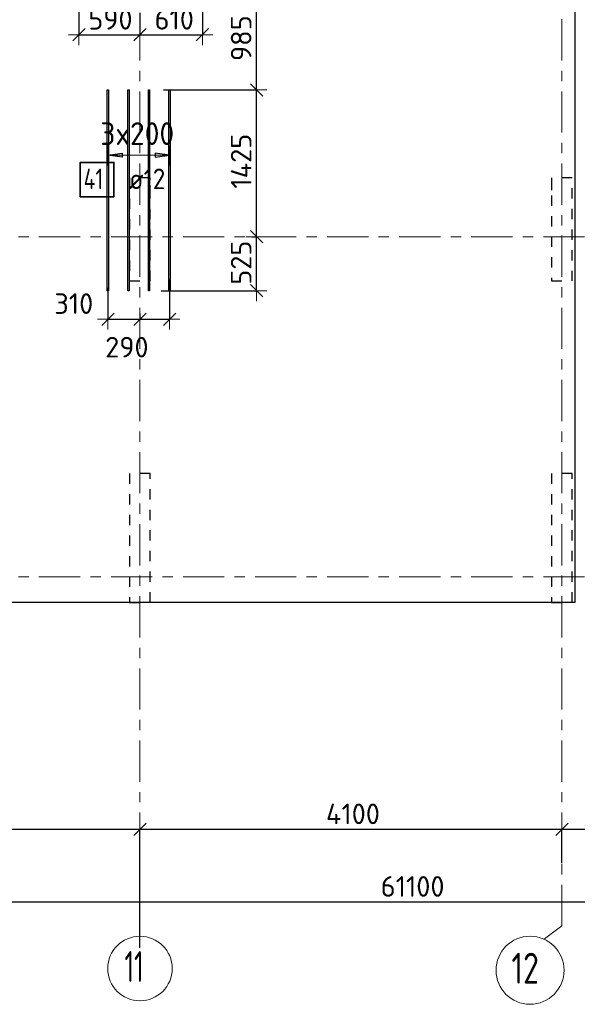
# Model space of a CAD drawing. Header units: metres. Extents: x -38 to 107, y -15 to 21.
# Tile 18 of 254: x 27.28 to 32.7, y -4.15 to 5.41. Entities that reach past the tile are written whole.
import ezdxf

# ---------------------------------------------------------------- set-up
doc = ezdxf.new("R2010")
doc.units = ezdxf.units.M
doc.header["$PDMODE"] = 65
for name, pattern in [('______11', [0.5, 0.4, -0.05, 0, -0.05]), ('______2', [0.0405, 0.03, -0.0105]), ('______5', [1.1, 0.8, -0.1, 0.1, -0.1])]:
    doc.linetypes.add(name, pattern=pattern)
for name, color, linetype, lineweight in [('XR$1$Осевая линия (1)', 7, '______5', 13), ('XR$1$Размерная линия (1)', 7, 'Continuous', 13), ('XR$5$Перекрытие (1)', 7, 'Continuous', 35), ('XR$5$Размерная линия (1)', 7, 'Continuous', 13)]:
    doc.layers.add(name, color=color, linetype=linetype, lineweight=lineweight)
doc.layers.add('XR$5$Арм.стержн.Доп. Арм верхн.зоны Х', color=7, linetype='Continuous', lineweight=35, true_color=0x8c8cff)
doc.layers.add('XR$7$Стена_ бетон несущ.', color=7, linetype='Continuous', lineweight=70, true_color=0xb4b496)
doc.styles.add('ISOCPEUR', font='txt')
doc.dimstyles.new('DIMSTYLE_3', dxfattribs={"dimtxt": 0.2, "dimasz": 0.2, "dimexe": 0, "dimexo": 0, "dimgap": 0.1, "dimtad": 2, "dimdec": 0, "dimlfac": 1000, "dimrnd": 5, "dimzin": 12, "dimdsep": 46, "dimtxsty": 'ISOCPEUR', "dimblk1": 'ALL_ML_STRICH', "dimblk2": 'ALL_ML_STRICH', "dimsah": 1, "dimcen": 0, "dimclrd": 7, "dimclre": 256, "dimclrt": 7, "dimadec": 0, "dimazin": 0, "dimtfac": 1, "dimtdec": 0, "dimtix": 1, "dimtmove": 2, "dimatfit": 3, "dimfxl": 0, "dimtzin": 0, "dimlwd": 0, "dimlwe": -3, "dimarcsym": 0})
doc.dimstyles.new('DIMSTYLE_36', dxfattribs={"dimtxt": 0.2, "dimasz": 0.2, "dimexe": 0, "dimexo": 0, "dimgap": 0.1, "dimtad": 0, "dimdec": 0, "dimlfac": 1000, "dimrnd": 5, "dimzin": 12, "dimdsep": 46, "dimtxsty": 'ISOCPEUR', "dimblk1": 'ALL_ML_STRICH', "dimblk2": 'ALL_ML_STRICH', "dimsah": 1, "dimcen": 0, "dimclrd": 7, "dimclre": 256, "dimclrt": 7, "dimadec": 0, "dimazin": 0, "dimtfac": 1, "dimtdec": 0, "dimtix": 1, "dimtmove": 2, "dimatfit": 3, "dimfxl": 0, "dimtvp": 1.2, "dimtzin": 0, "dimlwd": 0, "dimlwe": -3, "dimarcsym": 0})
doc.dimstyles.new('DIMSTYLE_37', dxfattribs={"dimtxt": 0.2, "dimasz": 0.2, "dimexe": 0, "dimexo": 0, "dimgap": 0.1, "dimtad": 2, "dimdec": 0, "dimlfac": 1000, "dimrnd": 5, "dimzin": 12, "dimdsep": 46, "dimtxsty": 'ISOCPEUR', "dimblk1": 'ALL_ML_STRICH', "dimblk2": 'ALL_ML_STRICH', "dimsah": 1, "dimcen": 0, "dimclrd": 7, "dimclre": 256, "dimclrt": 7, "dimadec": 0, "dimazin": 0, "dimtfac": 1, "dimtdec": 0, "dimtix": 1, "dimtmove": 2, "dimatfit": 3, "dimfxl": 0, "dimtvp": 1.2, "dimtzin": 0, "dimlwd": 0, "dimlwe": -3, "dimarcsym": 0})
doc.dimstyles.new('DIMSTYLE_4', dxfattribs={"dimtxt": 0.2, "dimasz": 0.2, "dimexe": 0, "dimexo": 0, "dimgap": 0.1, "dimtad": 0, "dimdec": 0, "dimlfac": 1000, "dimrnd": 5, "dimzin": 12, "dimdsep": 46, "dimtxsty": 'ISOCPEUR', "dimblk1": 'ALL_ML_STRICH', "dimblk2": 'ALL_ML_STRICH', "dimsah": 1, "dimcen": 0, "dimclrd": 7, "dimclre": 256, "dimclrt": 7, "dimadec": 0, "dimazin": 0, "dimtfac": 1, "dimtdec": 0, "dimtix": 1, "dimtmove": 2, "dimatfit": 3, "dimfxl": 0, "dimtvp": 1.2, "dimtzin": 0, "dimlwd": 0, "dimlwe": -3, "dimarcsym": 0})

# ---------------------------------------------------------------- blocks, each defined once
blk = doc.blocks.new('ALL_ML_STRICH')
at = {"color": 0, "linetype": 'ByBlock', "lineweight": -2}
for p, q in [((0, -0.5), (0, 0.5)), ((-1, 0), (0.5, 0)), ((-0.3, -0.3), (0.3, 0.3))]:
    blk.add_line(p, q, dxfattribs=at)
blk = doc.blocks.new('*D11')
at = {"layer": 'DEFPOINTS', "color": 7, "linetype": 'Continuous', "lineweight": 13, "transparency": 33554687}
for p in [(0.5, -3.1033), (61.6, -3.1401), (0.5, -3.1563)]:
    blk.add_point(p, dxfattribs=at)
at = {"layer": 'XR$1$Размерная линия (1)', "color": 9, "linetype": 'Continuous', "lineweight": -2, "true_color": 0xc7c7c7, "transparency": 33554687}
for p, q in [((0.5, -3.1233), (0.5, -3.1563)), ((61.6, -3.1563), (61.6, -3.1563))]:
    blk.add_line(p, q, dxfattribs=at)
at = {"layer": 'XR$1$Размерная линия (1)', "color": 7, "linetype": 'Continuous', "lineweight": -2, "transparency": 33554687}
blk.add_line((0.5, -3.1563), (61.6, -3.1563), dxfattribs=at)
at = {"layer": 'XR$1$Размерная линия (1)', "color": 7, "linetype": 'Continuous', "lineweight": 13, "transparency": 33554687, "xscale": 0.2, "yscale": 0.2, "zscale": 0.2, "rotation": 180}
blk.add_blockref('ALL_ML_STRICH', (0.5, -3.1563), dxfattribs=at)
at = {"layer": 'XR$1$Размерная линия (1)', "color": 7, "linetype": 'Continuous', "lineweight": 13, "transparency": 33554687, "xscale": 0.2, "yscale": 0.2, "zscale": 0.2}
blk.add_blockref('ALL_ML_STRICH', (61.6, -3.1563), dxfattribs=at)
at = {"layer": 'XR$1$Размерная линия (1)', "color": 7, "linetype": 'Continuous', "lineweight": 13, "transparency": 33554687, "insert": (31.1, -3.0063), "char_height": 0.2, "width": 1, "attachment_point": 5, "style": 'ISOCPEUR'}
blk.add_mtext('\\A1;{61100}', dxfattribs=at)
blk = doc.blocks.new('*D17')
at = {"layer": 'DEFPOINTS', "color": 7, "linetype": 'Continuous', "lineweight": 13, "transparency": 33554687}
for p in [(23.95, -2.452), (23.95, -3.5208), (28.45, -3.6233)]:
    blk.add_point(p, dxfattribs=at)
at = {"layer": 'XR$1$Размерная линия (1)', "color": 9, "linetype": 'Continuous', "lineweight": -2, "true_color": 0xc7c7c7, "transparency": 33554687}
for p, q in [((23.95, -3.5008), (23.95, -2.452)), ((28.45, -3.6033), (28.45, -2.452))]:
    blk.add_line(p, q, dxfattribs=at)
at = {"layer": 'XR$1$Размерная линия (1)', "color": 7, "linetype": 'Continuous', "lineweight": -2, "transparency": 33554687}
blk.add_line((23.95, -2.452), (28.45, -2.452), dxfattribs=at)
at = {"layer": 'XR$1$Размерная линия (1)', "color": 7, "linetype": 'Continuous', "lineweight": 13, "transparency": 33554687, "xscale": 0.2, "yscale": 0.2, "zscale": 0.2, "rotation": 180}
blk.add_blockref('ALL_ML_STRICH', (23.95, -2.452), dxfattribs=at)
at = {"layer": 'XR$1$Размерная линия (1)', "color": 7, "linetype": 'Continuous', "lineweight": 13, "transparency": 33554687, "xscale": 0.2, "yscale": 0.2, "zscale": 0.2}
blk.add_blockref('ALL_ML_STRICH', (28.45, -2.452), dxfattribs=at)
at = {"layer": 'XR$1$Размерная линия (1)', "color": 7, "linetype": 'Continuous', "lineweight": 13, "transparency": 33554687, "insert": (26.2, -2.302), "char_height": 0.2, "width": 0.8, "attachment_point": 5, "style": 'ISOCPEUR'}
blk.add_mtext('\\A1;{4500}', dxfattribs=at)
blk = doc.blocks.new('*D18')
at = {"layer": 'DEFPOINTS', "color": 7, "linetype": 'Continuous', "lineweight": 13, "transparency": 33554687}
for p in [(28.45, -2.452), (32.55, -2.8016), (28.45, -3.6233)]:
    blk.add_point(p, dxfattribs=at)
at = {"layer": 'XR$1$Размерная линия (1)', "color": 9, "linetype": 'Continuous', "lineweight": -2, "true_color": 0xc7c7c7, "transparency": 33554687}
for p, q in [((28.45, -3.6033), (28.45, -2.452)), ((32.55, -2.7816), (32.55, -2.452))]:
    blk.add_line(p, q, dxfattribs=at)
at = {"layer": 'XR$1$Размерная линия (1)', "color": 7, "linetype": 'Continuous', "lineweight": -2, "transparency": 33554687}
blk.add_line((28.45, -2.452), (32.55, -2.452), dxfattribs=at)
at = {"layer": 'XR$1$Размерная линия (1)', "color": 7, "linetype": 'Continuous', "lineweight": 13, "transparency": 33554687, "xscale": 0.2, "yscale": 0.2, "zscale": 0.2, "rotation": 180}
blk.add_blockref('ALL_ML_STRICH', (28.45, -2.452), dxfattribs=at)
at = {"layer": 'XR$1$Размерная линия (1)', "color": 7, "linetype": 'Continuous', "lineweight": 13, "transparency": 33554687, "xscale": 0.2, "yscale": 0.2, "zscale": 0.2}
blk.add_blockref('ALL_ML_STRICH', (32.55, -2.452), dxfattribs=at)
at = {"layer": 'XR$1$Размерная линия (1)', "color": 7, "linetype": 'Continuous', "lineweight": 13, "transparency": 33554687, "insert": (30.52, -2.302), "char_height": 0.2, "width": 0.8, "attachment_point": 5, "style": 'ISOCPEUR'}
blk.add_mtext('\\A1;{4100}', dxfattribs=at)
blk = doc.blocks.new('*D19')
at = {"layer": 'DEFPOINTS', "color": 7, "linetype": 'Continuous', "lineweight": 13, "transparency": 33554687}
for p in [(32.55, -2.452), (32.55, -2.8016), (32.85, -2.8182)]:
    blk.add_point(p, dxfattribs=at)
at = {"layer": 'XR$1$Размерная линия (1)', "color": 9, "linetype": 'Continuous', "lineweight": -2, "true_color": 0xc7c7c7, "transparency": 33554687}
for p, q in [((32.55, -2.7816), (32.55, -2.452)), ((32.85, -2.7982), (32.85, -2.452))]:
    blk.add_line(p, q, dxfattribs=at)
at = {"layer": 'XR$1$Размерная линия (1)', "color": 7, "linetype": 'Continuous', "lineweight": -2, "transparency": 33554687}
blk.add_line((32.55, -2.452), (32.85, -2.452), dxfattribs=at)
at = {"layer": 'XR$1$Размерная линия (1)', "color": 7, "linetype": 'Continuous', "lineweight": 13, "transparency": 33554687, "xscale": 0.2, "yscale": 0.2, "zscale": 0.2, "rotation": 180}
blk.add_blockref('ALL_ML_STRICH', (32.55, -2.452), dxfattribs=at)
at = {"layer": 'XR$1$Размерная линия (1)', "color": 7, "linetype": 'Continuous', "lineweight": 13, "transparency": 33554687, "xscale": 0.2, "yscale": 0.2, "zscale": 0.2}
blk.add_blockref('ALL_ML_STRICH', (32.85, -2.452), dxfattribs=at)
at = {"layer": 'XR$1$Размерная линия (1)', "color": 7, "linetype": 'Continuous', "lineweight": 13, "transparency": 33554687, "insert": (33.1784, -2.6996), "char_height": 0.2, "width": 0.6, "attachment_point": 5, "style": 'ISOCPEUR'}
blk.add_mtext('\\A1;{300}', dxfattribs=at)
blk = doc.blocks.new('*D679')
at = {"layer": 'DEFPOINTS', "color": 7, "linetype": 'Continuous', "lineweight": 13, "transparency": 33554687}
for p in [(28.139, 2.8222), (28.139, 2.4986), (28.45, 2.5743)]:
    blk.add_point(p, dxfattribs=at)
at = {"layer": 'XR$5$Размерная линия (1)', "color": 9, "linetype": 'Continuous', "lineweight": -2, "true_color": 0xc7c7c7, "transparency": 33554687}
for p, q in [((28.139, 2.8022), (28.139, 2.4986)), ((28.45, 2.5543), (28.45, 2.4986))]:
    blk.add_line(p, q, dxfattribs=at)
at = {"layer": 'XR$5$Размерная линия (1)', "color": 7, "linetype": 'Continuous', "lineweight": -2, "transparency": 33554687}
blk.add_line((28.139, 2.4986), (28.45, 2.4986), dxfattribs=at)
at = {"layer": 'XR$5$Размерная линия (1)', "color": 7, "linetype": 'Continuous', "lineweight": 13, "transparency": 33554687, "xscale": 0.2, "yscale": 0.2, "zscale": 0.2, "rotation": 180}
blk.add_blockref('ALL_ML_STRICH', (28.139, 2.4986), dxfattribs=at)
at = {"layer": 'XR$5$Размерная линия (1)', "color": 7, "linetype": 'Continuous', "lineweight": 13, "transparency": 33554687, "xscale": 0.2, "yscale": 0.2, "zscale": 0.2}
blk.add_blockref('ALL_ML_STRICH', (28.45, 2.4986), dxfattribs=at)
at = {"layer": 'XR$5$Размерная линия (1)', "color": 7, "linetype": 'Continuous', "lineweight": 13, "transparency": 33554687, "insert": (27.8082, 2.6505), "char_height": 0.2, "width": 0.6, "attachment_point": 5, "style": 'ISOCPEUR'}
blk.add_mtext('\\A1;{310}', dxfattribs=at)
blk = doc.blocks.new('*D680')
at = {"layer": 'DEFPOINTS', "color": 7, "linetype": 'Continuous', "lineweight": 13, "transparency": 33554687}
for p in [(28.739, 2.9049), (28.45, 2.5743), (28.45, 2.4986)]:
    blk.add_point(p, dxfattribs=at)
at = {"layer": 'XR$5$Размерная линия (1)', "color": 9, "linetype": 'Continuous', "lineweight": -2, "true_color": 0xc7c7c7, "transparency": 33554687}
for p, q in [((28.739, 2.8849), (28.739, 2.4986)), ((28.45, 2.5543), (28.45, 2.4986))]:
    blk.add_line(p, q, dxfattribs=at)
at = {"layer": 'XR$5$Размерная линия (1)', "color": 7, "linetype": 'Continuous', "lineweight": -2, "transparency": 33554687}
blk.add_line((28.45, 2.4986), (28.739, 2.4986), dxfattribs=at)
at = {"layer": 'XR$5$Размерная линия (1)', "color": 7, "linetype": 'Continuous', "lineweight": 13, "transparency": 33554687, "xscale": 0.2, "yscale": 0.2, "zscale": 0.2, "rotation": 180}
blk.add_blockref('ALL_ML_STRICH', (28.45, 2.4986), dxfattribs=at)
at = {"layer": 'XR$5$Размерная линия (1)', "color": 7, "linetype": 'Continuous', "lineweight": 13, "transparency": 33554687, "xscale": 0.2, "yscale": 0.2, "zscale": 0.2}
blk.add_blockref('ALL_ML_STRICH', (28.739, 2.4986), dxfattribs=at)
at = {"layer": 'XR$5$Размерная линия (1)', "color": 7, "linetype": 'Continuous', "lineweight": 13, "transparency": 33554687, "insert": (28.3239, 2.2277), "char_height": 0.2, "width": 0.6, "attachment_point": 5, "style": 'ISOCPEUR'}
blk.add_mtext('\\A1;{290}', dxfattribs=at)
blk = doc.blocks.new('*D681')
at = {"layer": 'DEFPOINTS', "color": 7, "linetype": 'Continuous', "lineweight": 13, "transparency": 33554687}
for p in [(29.5193, 3.3), (28.6369, 2.775), (29.5839, 2.775)]:
    blk.add_point(p, dxfattribs=at)
at = {"layer": 'XR$5$Размерная линия (1)', "color": 9, "linetype": 'Continuous', "lineweight": -2, "true_color": 0xc7c7c7, "transparency": 33554687}
for p, q in [((29.5393, 3.3), (29.5839, 3.3)), ((28.6569, 2.775), (29.5839, 2.775))]:
    blk.add_line(p, q, dxfattribs=at)
at = {"layer": 'XR$5$Размерная линия (1)', "color": 7, "linetype": 'Continuous', "lineweight": -2, "transparency": 33554687}
blk.add_line((29.5839, 2.775), (29.5839, 3.3), dxfattribs=at)
at = {"layer": 'XR$5$Размерная линия (1)', "color": 7, "linetype": 'Continuous', "lineweight": 13, "transparency": 33554687, "xscale": 0.2, "yscale": 0.2, "zscale": 0.2}
for p, rotation in [((29.5839, 3.3), 90), ((29.5839, 2.775), 270)]:
    blk.add_blockref('ALL_ML_STRICH', p, dxfattribs=dict(at, rotation=rotation))
at = {"layer": 'XR$5$Размерная линия (1)', "color": 7, "linetype": 'Continuous', "lineweight": 13, "transparency": 33554687, "insert": (29.4339, 3.0475), "char_height": 0.2, "width": 0.6, "attachment_point": 5, "rotation": 90, "style": 'ISOCPEUR'}
blk.add_mtext('\\A1;{525}', dxfattribs=at)
blk = doc.blocks.new('*D682')
at = {"layer": 'DEFPOINTS', "color": 7, "linetype": 'Continuous', "lineweight": 13, "transparency": 33554687}
for p in [(28.6584, 4.725), (29.5193, 3.3), (29.5839, 3.3)]:
    blk.add_point(p, dxfattribs=at)
at = {"layer": 'XR$5$Размерная линия (1)', "color": 9, "linetype": 'Continuous', "lineweight": -2, "true_color": 0xc7c7c7, "transparency": 33554687}
for p, q in [((28.6784, 4.725), (29.5839, 4.725)), ((29.5393, 3.3), (29.5839, 3.3))]:
    blk.add_line(p, q, dxfattribs=at)
at = {"layer": 'XR$5$Размерная линия (1)', "color": 7, "linetype": 'Continuous', "lineweight": -2, "transparency": 33554687}
blk.add_line((29.5839, 3.3), (29.5839, 4.725), dxfattribs=at)
at = {"layer": 'XR$5$Размерная линия (1)', "color": 7, "linetype": 'Continuous', "lineweight": 13, "transparency": 33554687, "xscale": 0.2, "yscale": 0.2, "zscale": 0.2}
for p, rotation in [((29.5839, 4.725), 90), ((29.5839, 3.3), 270)]:
    blk.add_blockref('ALL_ML_STRICH', p, dxfattribs=dict(at, rotation=rotation))
at = {"layer": 'XR$5$Размерная линия (1)', "color": 7, "linetype": 'Continuous', "lineweight": 13, "transparency": 33554687, "insert": (29.4339, 4.0325), "char_height": 0.2, "width": 0.8, "attachment_point": 5, "rotation": 90, "style": 'ISOCPEUR'}
blk.add_mtext('\\A1;{1425}', dxfattribs=at)
blk = doc.blocks.new('*D683')
at = {"layer": 'DEFPOINTS', "color": 7, "linetype": 'Continuous', "lineweight": 13, "transparency": 33554687}
for p in [(28.9812, 5.7086), (28.6584, 4.725), (29.5839, 4.725)]:
    blk.add_point(p, dxfattribs=at)
at = {"layer": 'XR$5$Размерная линия (1)', "color": 9, "linetype": 'Continuous', "lineweight": -2, "true_color": 0xc7c7c7, "transparency": 33554687}
for p, q in [((29.0012, 5.7086), (29.5839, 5.7086)), ((28.6784, 4.725), (29.5839, 4.725))]:
    blk.add_line(p, q, dxfattribs=at)
at = {"layer": 'XR$5$Размерная линия (1)', "color": 7, "linetype": 'Continuous', "lineweight": -2, "transparency": 33554687}
blk.add_line((29.5839, 4.725), (29.5839, 5.7086), dxfattribs=at)
at = {"layer": 'XR$5$Размерная линия (1)', "color": 7, "linetype": 'Continuous', "lineweight": 13, "transparency": 33554687, "xscale": 0.2, "yscale": 0.2, "zscale": 0.2}
for p, rotation in [((29.5839, 5.7086), 90), ((29.5839, 4.725), 270)]:
    blk.add_blockref('ALL_ML_STRICH', p, dxfattribs=dict(at, rotation=rotation))
at = {"layer": 'XR$5$Размерная линия (1)', "color": 7, "linetype": 'Continuous', "lineweight": 13, "transparency": 33554687, "insert": (29.4339, 5.2268), "char_height": 0.2, "width": 0.6, "attachment_point": 5, "rotation": 90, "style": 'ISOCPEUR'}
blk.add_mtext('\\A1;{985}', dxfattribs=at)
blk = doc.blocks.new('*D855')
at = {"layer": 'DEFPOINTS', "color": 7, "linetype": 'Continuous', "lineweight": 13, "transparency": 33554687}
for p in [(27.8583, 5.7863), (28.45, 5.4936), (27.8583, 5.2601)]:
    blk.add_point(p, dxfattribs=at)
at = {"layer": 'XR$5$Размерная линия (1)', "color": 9, "linetype": 'Continuous', "lineweight": -2, "true_color": 0xc7c7c7, "transparency": 33554687}
for p, q in [((27.8583, 5.7663), (27.8583, 5.2601)), ((28.45, 5.4736), (28.45, 5.2601))]:
    blk.add_line(p, q, dxfattribs=at)
at = {"layer": 'XR$5$Размерная линия (1)', "color": 7, "linetype": 'Continuous', "lineweight": -2, "transparency": 33554687}
blk.add_line((27.8583, 5.2601), (28.45, 5.2601), dxfattribs=at)
at = {"layer": 'XR$5$Размерная линия (1)', "color": 7, "linetype": 'Continuous', "lineweight": 13, "transparency": 33554687, "xscale": 0.2, "yscale": 0.2, "zscale": 0.2, "rotation": 180}
blk.add_blockref('ALL_ML_STRICH', (27.8583, 5.2601), dxfattribs=at)
at = {"layer": 'XR$5$Размерная линия (1)', "color": 7, "linetype": 'Continuous', "lineweight": 13, "transparency": 33554687, "xscale": 0.2, "yscale": 0.2, "zscale": 0.2}
blk.add_blockref('ALL_ML_STRICH', (28.45, 5.2601), dxfattribs=at)
at = {"layer": 'XR$5$Размерная линия (1)', "color": 7, "linetype": 'Continuous', "lineweight": 13, "transparency": 33554687, "insert": (28.1641, 5.4101), "char_height": 0.2, "width": 0.6, "attachment_point": 5, "style": 'ISOCPEUR'}
blk.add_mtext('\\A1;{590}', dxfattribs=at)
blk = doc.blocks.new('*D856')
at = {"layer": 'DEFPOINTS', "color": 7, "linetype": 'Continuous', "lineweight": 13, "transparency": 33554687}
for p in [(29.0583, 5.7863), (28.45, 5.4936), (28.45, 5.2601)]:
    blk.add_point(p, dxfattribs=at)
at = {"layer": 'XR$5$Размерная линия (1)', "color": 9, "linetype": 'Continuous', "lineweight": -2, "true_color": 0xc7c7c7, "transparency": 33554687}
for p, q in [((29.0583, 5.7663), (29.0583, 5.2601)), ((28.45, 5.4736), (28.45, 5.2601))]:
    blk.add_line(p, q, dxfattribs=at)
at = {"layer": 'XR$5$Размерная линия (1)', "color": 7, "linetype": 'Continuous', "lineweight": -2, "transparency": 33554687}
blk.add_line((28.45, 5.2601), (29.0583, 5.2601), dxfattribs=at)
at = {"layer": 'XR$5$Размерная линия (1)', "color": 7, "linetype": 'Continuous', "lineweight": 13, "transparency": 33554687, "xscale": 0.2, "yscale": 0.2, "zscale": 0.2, "rotation": 180}
blk.add_blockref('ALL_ML_STRICH', (28.45, 5.2601), dxfattribs=at)
at = {"layer": 'XR$5$Размерная линия (1)', "color": 7, "linetype": 'Continuous', "lineweight": 13, "transparency": 33554687, "xscale": 0.2, "yscale": 0.2, "zscale": 0.2}
blk.add_blockref('ALL_ML_STRICH', (29.0583, 5.2601), dxfattribs=at)
at = {"layer": 'XR$5$Размерная линия (1)', "color": 7, "linetype": 'Continuous', "lineweight": 13, "transparency": 33554687, "insert": (28.7841, 5.4101), "char_height": 0.2, "width": 0.6, "attachment_point": 5, "style": 'ISOCPEUR'}
blk.add_mtext('\\A1;{610}', dxfattribs=at)

msp = doc.modelspace()

# ---------------------------------------------------------------- linework, layer by layer
at = {"layer": 'XR$1$Осевая линия (1)', "color": 253, "linetype": '______11', "lineweight": 13, "true_color": 0xa0a0a0, "transparency": 33554687}
for p, q in [((32.55, -3.39), (32.55, 19.78)), ((28.45, -3.39), (28.45, 8.92)), ((-2.63, 3.3), (62.6, 3.3)), ((-2.63, 0), (62.6, 0)), ((32.3812, -3.5157), (32.55, -3.39))]:
    msp.add_line(p, q, dxfattribs=at)
at = {"layer": 'XR$1$Осевая линия (1)', "color": 7, "linetype": 'Continuous', "lineweight": 13, "transparency": 33554687}
for centre, radius in [((28.4509, -3.8029), 0.3134), ((32.2404, -3.8199), 0.3304)]:
    msp.add_circle(centre, radius, dxfattribs=at)
at = {"layer": 'XR$5$Арм.стержн.Доп. Арм верхн.зоны Х', "color": 253, "linetype": 'Continuous', "lineweight": -3, "true_color": 0xa0a0a0, "transparency": 33554687}
for p, q in [((28.139, 4.0904), (28.139, 4.1904)), ((28.739, 4.0904), (28.739, 4.1904)), ((28.139, 4.0904), (28.139, 3.9904)), ((28.739, 4.0904), (28.739, 3.9904))]:
    msp.add_line(p, q, dxfattribs=at)
at = {"layer": 'XR$5$Арм.стержн.Доп. Арм верхн.зоны Х', "color": 7, "linetype": 'Continuous', "lineweight": 25, "transparency": 33554687}
for p, q in [((28.139, 4.0904), (28.279, 4.1104)), ((28.279, 4.1104), (28.279, 4.0704)), ((28.739, 4.0904), (28.599, 4.1104)), ((28.599, 4.1104), (28.599, 4.0704)), ((28.279, 4.0704), (28.139, 4.0904)), ((28.599, 4.0704), (28.739, 4.0904))]:
    msp.add_line(p, q, dxfattribs=at)
at = {"layer": 'XR$5$Арм.стержн.Доп. Арм верхн.зоны Х', "color": 7, "linetype": 'Continuous', "lineweight": 13, "transparency": 33554687}
for p, q in [((28.139, 4.0904), (28.139, 4.0904)), ((28.139, 4.0904), (28.739, 4.0904)), ((28.739, 4.0904), (28.739, 4.0904))]:
    msp.add_line(p, q, dxfattribs=at)
at = {"layer": 'XR$5$Арм.стержн.Доп. Арм верхн.зоны Х', "color": 34, "linetype": 'Continuous', "lineweight": 25, "transparency": 33554687}
for points in [[(28.133, 2.775), (28.133, 4.725), (28.145, 4.725), (28.145, 2.775), (28.133, 2.775)], [(28.333, 2.775), (28.333, 4.725), (28.345, 4.725), (28.345, 2.775), (28.333, 2.775)], [(28.533, 2.775), (28.533, 4.725), (28.545, 4.725), (28.545, 2.775), (28.533, 2.775)], [(28.733, 2.775), (28.733, 4.725), (28.745, 4.725), (28.745, 2.775), (28.733, 2.775)]]:
    msp.add_lwpolyline(points, dxfattribs=at)
at = {"layer": 'XR$5$Арм.стержн.Доп. Арм верхн.зоны Х', "color": 7, "linetype": 'Continuous', "lineweight": 35, "transparency": 33554687}
msp.add_lwpolyline([(27.8708, 3.6879), (28.1975, 3.6879), (28.1975, 4.0212), (27.8708, 4.0212), (27.8708, 3.6879)], dxfattribs=at)
at = {"layer": 'XR$5$Перекрытие (1)', "color": 7, "linetype": 'Continuous', "lineweight": 25, "transparency": 33554687}
for p, q in [((32.675, 16.4002), (32.675, -0.25)), ((32.675, -0.25), (19.55, -0.2498))]:
    msp.add_line(p, q, dxfattribs=at)
at = {"layer": 'XR$7$Стена_ бетон несущ.', "color": 253, "linetype": '______2', "lineweight": -3, "true_color": 0xa0a0a0, "transparency": 33554687}
for p, q in [((28.55, 3.87), (28.35, 3.87)), ((28.35, 3.87), (28.35, 2.87)), ((28.55, 3.85), (28.55, 3.87)), ((28.55, 3.7), (28.55, 3.85)), ((32.65, 3.87), (32.45, 3.87)), ((32.45, 3.87), (32.45, 3.85)), ((32.45, 3.85), (32.45, 3.7)), ((32.65, 2.87), (32.65, 3.87)), ((28.55, 2.87), (28.55, 3.7)), ((32.45, 3.7), (32.45, 2.87)), ((28.35, 2.87), (28.55, 2.87)), ((32.45, 2.87), (32.65, 2.87)), ((28.55, 1), (28.35, 1)), ((28.35, 1), (28.35, -0.25)), ((28.55, -0.25), (28.55, 1)), ((32.45, 1), (32.45, -0.25)), ((32.65, 1), (32.45, 1)), ((32.65, -0.25), (32.65, 1)), ((32.65, 1), (32.65, 1)), ((28.35, -0.25), (28.55, -0.25)), ((32.45, -0.25), (32.65, -0.25))]:
    msp.add_line(p, q, dxfattribs=at)

# ---------------------------------------------------------------- texts
at = {"layer": 'XR$1$Осевая линия (1)', "color": 7, "linetype": 'Continuous', "lineweight": 13, "transparency": 33554687, "char_height": 0.3, "attachment_point": 7, "style": 'ISOCPEUR'}
for s, insert, width in [('\\W0.62;11', (28.3009, -3.9334), 0.39375), ('\\W0.75;12', (32.0604, -3.9504), 0.472281)]:
    msp.add_mtext(s, dxfattribs=dict(at, insert=insert, width=width))
at = {"layer": 'XR$5$Арм.стержн.Доп. Арм верхн.зоны Х', "color": 7, "linetype": 'Continuous', "lineweight": 13, "transparency": 33554687, "insert": (28.065, 4.1904), "char_height": 0.22, "width": 0.873359, "attachment_point": 7, "style": 'ISOCPEUR'}
msp.add_mtext('\\W0.95;3x200', dxfattribs=at)
at = {"layer": 'XR$5$Арм.стержн.Доп. Арм верхн.зоны Х', "color": 7, "linetype": 'Continuous', "lineweight": 25, "transparency": 33554687, "char_height": 0.2, "attachment_point": 7, "style": 'ISOCPEUR'}
for s, insert, width in [('\\W0.76;41', (27.9042, 3.7612), 0.336375), ('\\W0.89; ø12 ', (28.2308, 3.7612), 0.749105)]:
    msp.add_mtext(s, dxfattribs=dict(at, insert=insert, width=width))

# ---------------------------------------------------------------- dimensions: what is measured, and where the dimension line sits
at = {"layer": 'XR$1$Размерная линия (1)', "color": 7, "linetype": 'Continuous', "lineweight": 13, "transparency": 33554687}
for base, p1, p2, dimstyle, picture, middle in [((28.45, -2.452), (23.95, -3.5008), (28.45, -3.6033), 'DIMSTYLE_3', '*D17', (26.2, -2.302)), ((32.55, -2.452), (28.45, -3.6033), (32.55, -2.7816), 'DIMSTYLE_3', '*D18', (30.52, -2.302)), ((32.85, -2.452), (32.55, -2.7816), (32.85, -2.7982), 'DIMSTYLE_4', '*D19', (33.1784, -2.6996)), ((61.6, -3.1563), (0.5, -3.1233), (61.6, -3.1563), 'DIMSTYLE_3', '*D11', (31.1, -3.0063))]:
    dim = msp.add_linear_dim(base=base, p1=p1, p2=p2, dimstyle=dimstyle, override={"dimpost": '<>', "dimclrd": 7, "dimclre": 9, "dimclrt": 7, "dimlwd": 0, "dimlwe": 65533}, dxfattribs=at)
    dim.commit()
    dim.dimension.update_dxf_attribs({"geometry": picture, "text_midpoint": middle, "dimtype": 160})
at = {"layer": 'XR$5$Размерная линия (1)', "color": 7, "linetype": 'Continuous', "lineweight": 13, "transparency": 33554687}
for base, p1, p2, dimstyle, picture, middle in [((28.45, 5.2601), (27.8583, 5.7663), (28.45, 5.4736), 'DIMSTYLE_3', '*D855', (28.1641, 5.4101)), ((29.0583, 5.2601), (28.45, 5.4736), (29.0583, 5.7663), 'DIMSTYLE_3', '*D856', (28.7841, 5.4101)), ((28.739, 2.4986), (28.45, 2.5543), (28.739, 2.8849), 'DIMSTYLE_36', '*D680', (28.3239, 2.2277)), ((28.45, 2.4986), (28.139, 2.8022), (28.45, 2.5543), 'DIMSTYLE_37', '*D679', (27.8082, 2.6505))]:
    dim = msp.add_linear_dim(base=base, p1=p1, p2=p2, dimstyle=dimstyle, override={"dimpost": '<>', "dimclrd": 7, "dimclre": 9, "dimclrt": 7, "dimlwd": 0, "dimlwe": 65533}, dxfattribs=at)
    dim.commit()
    dim.dimension.update_dxf_attribs({"geometry": picture, "text_midpoint": middle, "dimtype": 160})
for base, p1, p2, dimstyle, picture, middle in [((29.5839, 5.7086), (28.6784, 4.725), (29.0012, 5.7086), 'DIMSTYLE_3', '*D683', (29.4339, 5.2268)), ((29.5839, 4.725), (29.5393, 3.3), (28.6784, 4.725), 'DIMSTYLE_3', '*D682', (29.4339, 4.0325)), ((29.5839, 3.3), (28.6569, 2.775), (29.5393, 3.3), 'DIMSTYLE_37', '*D681', (29.4339, 3.0475))]:
    dim = msp.add_linear_dim(base=base, p1=p1, p2=p2, angle=90, dimstyle=dimstyle, override={"dimpost": '<>', "dimclrd": 7, "dimclre": 9, "dimclrt": 7, "dimlwd": 0, "dimlwe": 65533}, dxfattribs=at)
    dim.commit()
    dim.dimension.update_dxf_attribs({"geometry": picture, "text_midpoint": middle, "dimtype": 160})

doc.saveas('drawing.dxf')
